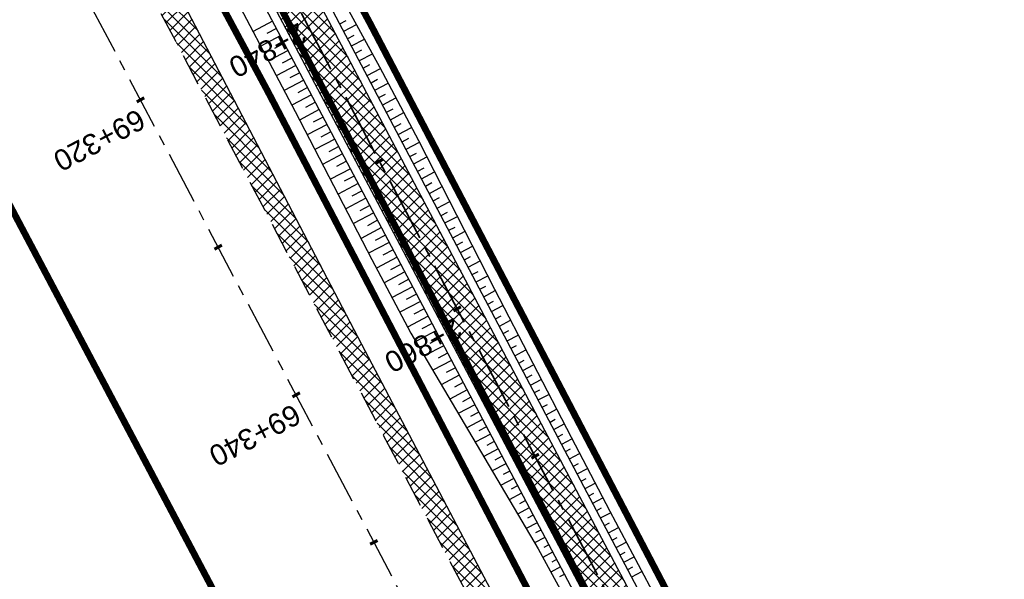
# Model space of a CAD drawing. Header units: metres. Extents: x 7529682 to 7533751, y 5721195 to 5727842.
# Tile 59 of 179: x 7531024 to 7531083, y 5725257 to 5725291. Entities that reach past the tile are written whole.
import ezdxf

# ---------------------------------------------------------------- set-up
doc = ezdxf.new("R2010")
doc.units = ezdxf.units.M
for name, pattern in [('817-dzialki-09-05-04$0$HIDDEN', [0.375, 0.25, -0.125]), ('ACAD_ISO05W100', [33, 24, -3, 0, -3, 0, -3]), ('CENTER', [50.8, 31.75, -6.35, 6.35, -6.35]), ('CENTER2', [28.575, 19.05, -3.175, 3.175, -3.175]), ('HIDDEN', [9.525, 6.35, -3.175])]:
    doc.linetypes.add(name, pattern=pattern)
for name, color, linetype in [('C-DROGI-SYTUACJA', 7, 'Continuous'), ('C-DROGI-SYTUACJA-ETYKIETY', 7, 'Continuous'), ('D-hatch-pobocza', 131, 'Continuous'), ('D-pobocza', 60, 'Continuous'), ('D-rowy', 160, 'Continuous'), ('D-skarpa', 2, 'Continuous'), ('D-skarpa-kreskowanie', 2, 'Continuous')]:
    doc.layers.add(name, color=color, linetype=linetype)
for name, color, linetype, lineweight, true_color in [('D-ewidencja-numery', 7, 'Continuous', 50, 0x40ff00), ('D-hatch-ciag-pieszo-rowerowy', 7, 'Continuous', 13, 0xff9f80), ('D-LR-etap-III', 7, '817-dzialki-09-05-04$0$HIDDEN', 50, 0x00008f)]:
    doc.layers.add(name, color=color, linetype=linetype, lineweight=lineweight, true_color=true_color)
for name, color, linetype, lineweight in [('D-krawędzie', 3, 'Continuous', 30), ('D-obrzeża', 2, 'Continuous', 30), ('D-oś', 10, 'CENTER', 30), ('D-pas-drogowy', 7, 'ACAD_ISO05W100', 50)]:
    doc.layers.add(name, color=color, linetype=linetype, lineweight=lineweight)
doc.layers.add('poprzeczki', color=7, linetype='Continuous', true_color=0x0000c7)
doc.styles.get("Standard").update_dxf_attribs({"font": 'arial.ttf'})
pattern_1 = [(45, (0, 0), (-0.33675960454, 0.33675960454), []), (135, (0, 0), (-0.33675960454, -0.33675960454), [])]

# ---------------------------------------------------------------- blocks, each defined once
blk = doc.blocks.new('AeccTickLine')
at = {"color": 0, "linetype": 'ByBlock', "lineweight": -2}
blk.add_line((0, 1), (0, -1), dxfattribs=at)

msp = doc.modelspace()

# ---------------------------------------------------------------- hatches: boundary and pattern name
at = {"layer": 'D-hatch-ciag-pieszo-rowerowy'}
h = msp.add_hatch(dxfattribs=at)
h.set_pattern_fill('ANSI37', color=256, scale=0.15, style=0)
h.set_pattern_definition(pattern_1)
h.paths.add_polyline_path([(7531004.677, 5725360.684), (7531003.472, 5725360.289), (7531020.53, 5725328.004, 0.004067), (7531022.845, 5725323.708), (7531032.808, 5725305.571, -0.004228), (7531035.213, 5725301.104), (7531043.691, 5725285.032), (7531044.822, 5725285.569), (7531036.314, 5725301.696, 0.004228), (7531033.909, 5725306.164), (7531023.945, 5725324.301, -0.004067), (7531021.63, 5725328.597)])
h.paths.add_polyline_path([(7531003.472, 5725360.289), (7531002.267, 5725359.893), (7531019.429, 5725327.411, 0.004067), (7531021.744, 5725323.115), (7531031.707, 5725304.978, -0.004228), (7531034.112, 5725300.511), (7531042.561, 5725284.496), (7531043.691, 5725285.032), (7531035.213, 5725301.104, 0.004228), (7531032.808, 5725305.571), (7531022.845, 5725323.708, -0.004067), (7531020.53, 5725328.004)])
h = msp.add_hatch(dxfattribs=at)
h.set_pattern_fill('ANSI37', color=256, scale=0.15, style=0)
h.set_pattern_definition(pattern_1)
h.paths.add_polyline_path([(7531044.822, 5725285.569), (7531043.691, 5725285.032), (7531059.944, 5725254.223, -0.004401), (7531062.366, 5725249.531), (7531071.709, 5725231.04, 0.004122), (7531073.975, 5725226.644), (7531080.59, 5725214.071), (7531081.737, 5725214.576), (7531075.086, 5725227.216, -0.004122), (7531072.82, 5725231.613), (7531063.477, 5725250.104, 0.004401), (7531061.055, 5725254.796)])
h.paths.add_polyline_path([(7531043.691, 5725285.032), (7531042.561, 5725284.496), (7531058.833, 5725253.649, -0.004401), (7531061.256, 5725248.957), (7531070.597, 5725230.467, 0.004122), (7531072.864, 5725226.071), (7531079.443, 5725213.566), (7531080.59, 5725214.071), (7531073.975, 5725226.644, -0.004122), (7531071.709, 5725231.04), (7531062.366, 5725249.531, 0.004401), (7531059.944, 5725254.223)])
at = {"layer": 'D-hatch-pobocza'}
h = msp.add_hatch(dxfattribs=at)
h.set_pattern_fill('ANSI37', color=256, scale=0.15, style=0)
h.set_pattern_definition(pattern_1)
h.paths.add_polyline_path([(7531057.01, 5725246.72), (7531044.19, 5725271.11), (7531030.97, 5725296.42), (7531019.37, 5725318.31), (7531007.54, 5725340.71), (7530994.47, 5725365.47), (7530982.58, 5725387.65), (7530971.81, 5725408.22), (7530959.96, 5725430.76), (7530944.54, 5725460.14), (7530935.92, 5725477.07), (7530923.1, 5725500.31), (7530908, 5725529.49), (7530889.658, 5725563.375), (7530889.586, 5725561.257), (7530918.172, 5725507.178), (7530950.163, 5725446.305), (7530993.419, 5725364.265), (7531022.766, 5725308.719), (7531053.81, 5725249.872), (7531081.166, 5725197.875), (7531103.902, 5725154.541), (7531128.123, 5725108.448), (7531149.321, 5725068.209), (7531151.44, 5725067.36), (7531152.004, 5725067.286), (7531141.2, 5725086.69), (7531129.87, 5725108.78), (7531118.46, 5725130.11), (7531107.39, 5725151.39), (7531095.36, 5725174.01), (7531083.61, 5725196.49), (7531071.56, 5725218.8)])

# ---------------------------------------------------------------- linework, layer by layer
at = {"layer": 'C-DROGI-SYTUACJA', "color": 10, "linetype": 'CENTER2', "lineweight": 35, "ltscale": 0.2}
msp.add_lwpolyline([(7531022.845, 5725323.708), (7531032.808, 5725305.571, -0.004228), (7531035.213, 5725301.104), (7531059.944, 5725254.223, -0.004401), (7531062.366, 5725249.531), (7531071.709, 5725231.04, 0.004122), (7531073.975, 5725226.644), (7531073.975, 5725226.644), (7531087.383, 5725201.158), (7531110.122, 5725157.821), (7531131.457, 5725118.234, -0.008978), (7531136.397, 5725108.66), (7531146.083, 5725089.033, 0.075252), (7531151.217, 5725081.666), (7531154.313, 5725078.4, -0.068936), (7531156.869, 5725074.83), (7531166.993, 5725055.55, -0.068732)], format="xyb", dxfattribs=at)
at = {"layer": 'D-ewidencja-numery', "color": 12, "ltscale": 15, "true_color": 0xc70000}
msp.add_lwpolyline([(7530900.952, 5725579.946), (7530904.81, 5725571.977), (7530903.682, 5725568.566), (7530908.901, 5725558.845), (7530910.252, 5725545.672), (7530912.873, 5725538.646), (7530945.278, 5725478.464), (7530959.692, 5725450.246), (7531002.827, 5725368.192), (7531044.704, 5725290.314), (7531064.099, 5725253.213), (7531083.01, 5725216.678), (7531113.013, 5725158.466), (7531137.364, 5725113.071), (7531150.831, 5725086.712), (7531159.746, 5725076.641), (7531166.31, 5725074.58), (7531172.29, 5725062.58)], dxfattribs=at)
at = {"layer": 'D-krawędzie', "linetype": 'HIDDEN', "ltscale": 0.3, "flags": 128}
msp.add_lwpolyline([(7530572.01, 5726166.06), (7530620.381, 5726072.761), (7530641.555, 5726032.008), (7530660.961, 5725995.07), (7530689.128, 5725941.54), (7530707.336, 5725907.032), (7530725.256, 5725873.093), (7530743.97, 5725837.654), (7530770.527, 5725787.119), (7530787.864, 5725754.267), (7530809.898, 5725712.542), (7530824.739, 5725684.389), (7530840.856, 5725653.693), (7530860.675, 5725616.154), (7530865.283, 5725607.394), (7530878.05, 5725583.08), (7530918.172, 5725507.178), (7530950.163, 5725446.305), (7530993.419, 5725364.265), (7531022.766, 5725308.719), (7531053.81, 5725249.872), (7531081.166, 5725197.875), (7531103.902, 5725154.541), (7531128.123, 5725108.448), (7531149.3, 5725068.25), (7531167.38, 5725033.767), (7531197.165, 5724976.988), (7531228.151, 5724918.034), (7531253.153, 5724870.491), (7531286.796, 5724806.654), (7531306.74, 5724768.665), (7531335.094, 5724714.652), (7531357.319, 5724672.439), (7531373.645, 5724641.454), (7531392.162, 5724605.999), (7531418.48, 5724555.853), (7531439.727, 5724515.582), (7531468.399, 5724461.077), (7531491.782, 5724416.528), (7531531.99, 5724339.833), (7531557.227, 5724291.659), (7531569.852, 5724267.577), (7531591.376, 5724226.548), (7531610.004, 5724191.103), (7531616.883, 5724177.999), (7531629.985, 5724153.025), (7531641.007, 5724132.022), (7531664.906, 5724087.617), (7531677.644, 5724064.786), (7531683.112, 5724054.988), (7531686.753, 5724048.18), (7531695.448, 5724031.697), (7531703.749, 5724015.917), (7531709.214, 5724005.514), (7531719.389, 5723986.147), (7531726.295, 5723973), (7531732.741, 5723960.736), (7531735.13, 5723956.19)], dxfattribs=at)
at = {"layer": 'D-LR-etap-III', "ltscale": 10, "flags": 128}
msp.add_lwpolyline([(7531750.474, 5723895.103, 0.4, 0.4, 0), (7531750.505, 5723895.13, 0.4, 0.4, 0), (7531682.71, 5724022.92, 0.4, 0.4, 0), (7531619.177, 5724147.204, 0.4, 0.4, 0), (7531592.309, 5724198.489, 0.4, 0.4, 0), (7531553.264, 5724272.919, 0.4, 0.4, 0), (7531504.02, 5724366.79, 0.4, 0.4, 0), (7531482.09, 5724407.62, 0.4, 0.4, 0), (7531412.35, 5724541.183, 0.4, 0.4, 0), (7531388.464, 5724586.93, 0.4, 0.4, 0), (7531345.12, 5724669.94, 0.4, 0.4, 0), (7531127.66, 5725081.67, 0.4, 0.4, 0), (7531059.253, 5725211.041, 0.4, 0.4, 0), (7531008.007, 5725307.954, 0.4, 0.4, 0), (7530964.182, 5725390.836, 0.4, 0.4, 0), (7530914.557, 5725484.684, 0.4, 0.4, 0), (7530865.243, 5725577.494, 0.4, 0.4, 0), (7530840.085, 5725624.059, 0.4, 0.4, 0), (7530802.56, 5725694.925, 0.4, 0.4, 0), (7530755.54, 5725787.51, 0.4, 0.4, 0), (7530708.718, 5725876.303, 0.4, 0.4, 0), (7530695.12, 5725902.09, 0.4, 0.4, 0), (7530642.914, 5726001.078, 0.4, 0.4, 0), (7530634.935, 5726016.147, 0.4, 0.4, 0), (7530610.82, 5726061.93, 0.4, 0.4, 0), (7530610.82, 5726061.93, 0.4, 0.4, 0), (7530607.21, 5726063.51, 0.4, 0.4, 0), (7530597.42, 5726080.68, 0.4, 0.4, 0), (7530591.16, 5726088.44, 0.4, 0.4, 0), (7530581.28, 5726107.21, 0.4, 0.4, 0), (7530571.29, 5726130.56, 0.4, 0.4, 0), (7530549.555, 5726171.527, 0.4, 0.4, 0), (7530531.014, 5726206.474, 0.4, 0.4, 0), (7530516.461, 5726236.017, 0.4, 0.4, 0), (7530500.799, 5726266.141, 0.4, 0.4, 0), (7530491.35, 5726283.94, 0.4, 0.4, 0), (7530482.4, 5726303.41, 0.4, 0.4, 0), (7530482.4, 5726303.41, 0.4, 0.4, 0), (7530450.41, 5726357.28, 0.4, 0.4, 0), (7530397.759, 5726458.5, 0.4, 0.4, 0), (7530334.708, 5726583.665, 0.4, 0.4, 0), (7530303.939, 5726645.168, 0.4, 0.4, 0), (7530300.51, 5726651.778, 0.4, 0.4, 0), (7530289.214, 5726671.967, 0.4, 0.4, 0), (7530281.54, 5726685.57, 0.4, 0.4, 0), (7530261.371, 5726724.163, 0.4, 0.4, 0), (7530254.03, 5726738.21, 0.4, 0.4, 0), (7530197.22, 5726845.06, 0.4, 0.4, 0), (7530194.71, 5726849.15, 0.4, 0.4, 0), (7530195.92, 5726850.75, 0.4, 0.4, 0), (7530170.547, 5726892.961, 0.4, 0.4, 0), (7530143.175, 5726945.066, 0.4, 0.4, 0), (7530105.06, 5727018.32, 0.4, 0.4, 0), (7530100.06, 5727027.16, 0.4, 0.4, 0), (7530062.319, 5727099.625, 0.4, 0.4, 0), (7530015.379, 5727189.42, 0.4, 0.4, 0), (7529983.208, 5727250.207, 0.4, 0.4, 0), (7529953.284, 5727306.747, 0.4, 0.4, 0), (7529900.671, 5727406.159, 0.4, 0.4, 0), (7529890.63, 5727425.131, 0.4, 0.4, 0), (7529875.155, 5727454.426, 0.4, 0.4, 0), (7529857.56, 5727487.787, 0.4, 0.4, 0), (7529835.194, 5727530.193, 0.4, 0.4, 0), (7529811.741, 5727574.662, 0.4, 0.4, 0), (7529792.102, 5727611.923, 0.4, 0.4, 0), (7529768.066, 5727657.47, 0.4, 0.4, 0), (7529755.211, 5727682.131, 0.4, 0.4, 0), (7529753.31, 5727681.13, 0.4, 0.4, 0), (7529739.21, 5727707.77, 0.4, 0.4, 0), (7529735.395, 5727711.252, 0.4, 0.4, 0), (7529725.42, 5727730.2, 0.4, 0.4, 0), (7529723.55, 5727729.88, 0.4, 0.4, 0), (7529695.567, 5727782.932, 0.4, 0.4, 0), (7529717.68, 5727794.024, 0.4, 0.4, 0), (7529736.275, 5727758.647, 0.4, 0.4, 0), (7529736.275, 5727758.647, 0.4, 0.4, 0), (7529744.511, 5727750.406, 0.4, 0.4, 0), (7529744.511, 5727750.406, 0.4, 0.4, 0), (7529750.283, 5727738.55, 0.4, 0.4, 0), (7529777.109, 5727687.569, 0.4, 0.4, 0), (7529796.515, 5727651.33, 0.4, 0.4, 0), (7529814.938, 5727616.793, 0.4, 0.4, 0), (7529839.007, 5727572.304, 0.4, 0.4, 0), (7529860.618, 5727532.509, 0.4, 0.4, 0), (7529882.349, 5727491.504, 0.4, 0.4, 0), (7529904.865, 5727449.096, 0.4, 0.4, 0), (7529920.747, 5727418.885, 0.4, 0.4, 0), (7529946.677, 5727368.547, 0.4, 0.4, 0), (7529972.025, 5727320.573, 0.4, 0.4, 0), (7529987.74, 5727290.153, 0.4, 0.4, 0), (7529996.497, 5727273.662, 0.4, 0.4, 0), (7530017.541, 5727234.203, 0.4, 0.4, 0), (7530033.054, 5727204.864, 0.4, 0.4, 0), (7530051.623, 5727170.223, 0.4, 0.4, 0), (7530069.277, 5727137.016, 0.4, 0.4, 0), (7530089.385, 5727097.534, 0.4, 0.4, 0), (7530109.713, 5727060.747, 0.4, 0.4, 0), (7530136.77, 5727011.64, 0.4, 0.4, 0), (7530162.447, 5726962.744, 0.4, 0.4, 0), (7530187.674, 5726916.992, 0.4, 0.4, 0), (7530207.821, 5726879.335, 0.4, 0.4, 0), (7530230.626, 5726834.519, 0.4, 0.4, 0), (7530262.288, 5726776.618, 0.4, 0.4, 0), (7530277.51, 5726760.213, 0.4, 0.4, 0), (7530286.037, 5726744.107, 0.4, 0.4, 0), (7530288.097, 5726735.884, 0.4, 0.4, 0), (7530290.394, 5726725.047, 0.4, 0.4, 0), (7530296.177, 5726713.583, 0.4, 0.4, 0), (7530302.726, 5726701.182, 0.4, 0.4, 0), (7530325.685, 5726657.466, 0.4, 0.4, 0), (7530343.244, 5726623.649, 0.4, 0.4, 0), (7530360.23, 5726591.747, 0.4, 0.4, 0), (7530383.209, 5726548.059, 0.4, 0.4, 0), (7530406.018, 5726503.606, 0.4, 0.4, 0), (7530427.465, 5726462.62, 0.4, 0.4, 0), (7530447.928, 5726424.388, 0.4, 0.4, 0), (7530471.127, 5726379.921, 0.4, 0.4, 0), (7530490.501, 5726343.033, 0.4, 0.4, 0), (7530509.499, 5726306.733, 0.4, 0.4, 0), (7530529.89, 5726267.244, 0.4, 0.4, 0), (7530543.852, 5726238.99, 0.4, 0.4, 0), (7530554.809, 5726218.944, 0.4, 0.4, 0), (7530559.027, 5726212.223, 0.4, 0.4, 0), (7530563.061, 5726206.41, 0.4, 0.4, 0), (7530566.934, 5726200.464, 0.4, 0.4, 0), (7530569.771, 5726194.902, 0.4, 0.4, 0), (7530571.473, 5726191.282, 0.4, 0.4, 0), (7530572.839, 5726188.025, 0.4, 0.4, 0), (7530575.295, 5726182.035, 0.4, 0.4, 0), (7530579.737, 5726173.306, 0.4, 0.4, 0), (7530583.3, 5726167.41, 0.4, 0.4, 0), (7530593.4, 5726163.33, 0.4, 0.4, 0), (7530598.618, 5726155.264, 0.4, 0.4, 0), (7530608.258, 5726140.497, 0.4, 0.4, 0), (7530603.27, 5726136.83, 0.4, 0.4, 0), (7530606.53, 5726131.84, 0.4, 0.4, 0), (7530604.239, 5726124.217, 0.4, 0.4, 0), (7530605.847, 5726121.63, 0.4, 0.4, 0), (7530608.972, 5726116.164, 0.4, 0.4, 0), (7530618.114, 5726097.791, 0.4, 0.4, 0), (7530651.213, 5726034.96, 0.4, 0.4, 0), (7530670.244, 5725998.611, 0.4, 0.4, 0), (7530698.075, 5725945.953, 0.4, 0.4, 0), (7530716.506, 5725911.305, 0.4, 0.4, 0), (7530735.223, 5725875.667, 0.4, 0.4, 0), (7530752.504, 5725842.155, 0.4, 0.4, 0), (7530778.311, 5725793.501, 0.4, 0.4, 0), (7530797.5, 5725756.382, 0.4, 0.4, 0), (7530812.519, 5725728.289, 0.4, 0.4, 0), (7530820.039, 5725713.16, 0.4, 0.4, 0), (7530822.422, 5725710.194, 0.4, 0.4, 0), (7530833.155, 5725688.801, 0.4, 0.4, 0), (7530849.629, 5725656.159, 0.4, 0.4, 0), (7530867.983, 5725621.964, 0.4, 0.4, 0), (7530872.63, 5725612.888, 0.4, 0.4, 0), (7530880.354, 5725597.595, 0.4, 0.4, 0), (7530883.839, 5725593.389, 0.4, 0.4, 0), (7530891.782, 5725587.763, 0.4, 0.4, 0), (7530895.039, 5725584.281, 0.4, 0.4, 0), (7530897.034, 5725580.941, 0.4, 0.4, 0), (7530900.952, 5725579.946, 0.4, 0.4, 0), (7530904.81, 5725571.977, 0.4, 0.4, 0), (7530903.682, 5725568.566, 0.4, 0.4, 0), (7530908.901, 5725558.845, 0.4, 0.4, 0), (7530910.252, 5725545.672, 0.4, 0.4, 0), (7530912.873, 5725538.646, 0.4, 0.4, 0), (7530945.278, 5725478.464, 0.4, 0.4, 0), (7530959.692, 5725450.246, 0.4, 0.4, 0), (7531002.827, 5725368.192, 0.4, 0.4, 0), (7531044.704, 5725290.314, 0.4, 0.4, 0), (7531064.099, 5725253.213, 0.4, 0.4, 0), (7531083.01, 5725216.678, 0.4, 0.4, 0), (7531113.013, 5725158.466, 0.4, 0.4, 0), (7531137.364, 5725113.071, 0.4, 0.4, 0), (7531150.831, 5725086.712, 0.4, 0.4, 0), (7531159.746, 5725076.641, 0.4, 0.4, 0), (7531166.31, 5725074.58, 0.4, 0.4, 0), (7531172.29, 5725062.58, 0.4, 0.4, 0), (7531170.59, 5725055.606, 0.4, 0.4, 0), (7531173.733, 5725044.081, 0.4, 0.4, 0), (7531215.342, 5724964.86, 0.4, 0.4, 0), (7531238.054, 5724921.685, 0.4, 0.4, 0), (7531262.39, 5724875.283, 0.4, 0.4, 0), (7531295.587, 5724811.266, 0.4, 0.4, 0), (7531348.488, 5724712.363, 0.4, 0.4, 0), (7531363.741, 5724682.684, 0.4, 0.4, 0), (7531366.987, 5724675.865, 0.4, 0.4, 0), (7531382.541, 5724646.111, 0.4, 0.4, 0), (7531401.299, 5724610.875, 0.4, 0.4, 0), (7531428.965, 5724558.862, 0.4, 0.4, 0), (7531449.111, 5724520.398, 0.4, 0.4, 0), (7531477.293, 5724465.831, 0.4, 0.4, 0), (7531500.996, 5724421.113, 0.4, 0.4, 0), (7531512.122, 5724400.549, 0.4, 0.4, 0), (7531513.782, 5724396.757, 0.4, 0.4, 0), (7531526.32, 5724379.39, 0.4, 0.4, 0), (7531566.784, 5724302.736, 0.4, 0.4, 0), (7531612.277, 5724225.61, 0.4, 0.4, 0), (7531620.493, 5724210.548, 0.4, 0.4, 0), (7531631.578, 5724196.258, 0.4, 0.4, 0), (7531653.484, 5724152.434, 0.4, 0.4, 0), (7531661.151, 5724128.494, 0.4, 0.4, 0), (7531673.881, 5724101.186, 0.4, 0.4, 0), (7531684.691, 5724081.184, 0.4, 0.4, 0), (7531699.212, 5724051.17, 0.4, 0.4, 0), (7531704.034, 5724040.584, 0.4, 0.4, 0), (7531704.034, 5724040.584, 0.4, 0.4, 0), (7531703.913, 5724037.17, 0.4, 0.4, 0), (7531736.42, 5723969.232, 0.4, 0.4, 0), (7531738.285, 5723967.699, 0.4, 0.4, 0), (7531742.181, 5723962.346, 0.4, 0.4, 0), (7531744.286, 5723958.616, 0.4, 0.4, 0), (7531755.393, 5723944.193, 0.4, 0.4, 0), (7531758.69, 5723936.76, 0.4, 0.4, 0), (7531780.08, 5723929.25, 0.4, 0.4, 0), (7531792.612, 5723906.338, 0.4, 0.4, 0), (7531792.612, 5723906.338, 0.4, 0.4, 0), (7531756.962, 5723883.055, 0.4, 0.4, 0), (7531750.46, 5723895.13, 0.4, 0.4, 0), (7531750.46, 5723895.13, 0, 0, 0)], format="xyseb", dxfattribs=at)
at = {"layer": 'D-obrzeża'}
for points in [[(7531164.322, 5725069.743), (7531163.358, 5725071.533), (7531162.183, 5725071.113, -0.373479), (7531159.739, 5725072.063), (7531157.82, 5725075.705, 0.068604), (7531155.434, 5725079.035), (7531152.262, 5725082.381, -0.075217), (7531147.129, 5725089.744), (7531137.495, 5725109.262, 0.008945), (7531132.573, 5725118.799), (7531111.229, 5725158.402), (7531088.49, 5725201.74), (7531075.086, 5725227.216, -0.004122), (7531072.82, 5725231.613), (7531063.477, 5725250.104, 0.004401), (7531061.055, 5725254.796), (7531036.314, 5725301.696, 0.004228), (7531033.909, 5725306.164), (7531023.945, 5725324.301, -0.004067)], [(7531021.744, 5725323.115), (7531031.707, 5725304.978, -0.004228), (7531034.112, 5725300.511), (7531058.833, 5725253.649, -0.004401), (7531061.256, 5725248.957), (7531070.597, 5725230.467, 0.004122), (7531072.864, 5725226.071), (7531086.277, 5725200.577), (7531109.015, 5725157.24), (7531130.341, 5725117.67, -0.009012), (7531135.299, 5725108.06), (7531145.036, 5725088.322, 0.075286), (7531150.171, 5725080.951), (7531153.382, 5725077.565, -0.068604), (7531155.769, 5725074.235), (7531156.913, 5725072.064), (7531159.315, 5725067.483)]]:
    msp.add_lwpolyline(points, format="xyb", dxfattribs=at)
at = {"layer": 'D-oś', "ltscale": 0.1}
msp.add_lwpolyline([(7531164.28, 5725032.142), (7531146.202, 5725066.622), (7531125.026, 5725106.818), (7531100.803, 5725152.914), (7531078.067, 5725196.247), (7531050.713, 5725248.241), (7531019.672, 5725307.084), (7530990.323, 5725362.632), (7530947.066, 5725444.675), (7530915.075, 5725505.546), (7530874.954, 5725581.449)], dxfattribs=at)
at = {"layer": 'D-pas-drogowy', "ltscale": 0.2, "flags": 128}
msp.add_lwpolyline([(7531633.019, 5724182.834, 0.4, 0.4, 0), (7531617.559, 5724211.608, 0.4, 0.4, 0), (7531566.784, 5724302.736, 0.4, 0.4, 0), (7531538.419, 5724356.47, 0.4, 0.4, 0), (7531526.32, 5724379.39, 0.4, 0.4, 0), (7531516.102, 5724393.607, 0.4, 0.4, 0.001485), (7531513.78, 5724396.838, 0.4, 0.4, 0), (7531501.87, 5724413.41, 0.4, 0.4, 0), (7531474.926, 5724464.508, 0.4, 0.4, 0), (7531446.2, 5724518.992, 0.4, 0.4, 0), (7531424.962, 5724559.262, 0.4, 0.4, 0), (7531398.444, 5724609.566, 0.4, 0.4, 0), (7531379.647, 5724645.216, 0.4, 0.4, 0), (7531365.23, 5724672.56, 0.4, 0.4, 0), (7531341.306, 5724717.915, 0.4, 0.4, 0), (7531312.9, 5724771.789, 0.4, 0.4, 0), (7531292.591, 5724810.307, 0.4, 0.4, 0), (7531259.392, 5724873.271, 0.4, 0.4, 0), (7531233.74, 5724921.923, 0.4, 0.4, 0), (7531203.073, 5724980.092, 0.4, 0.4, 0), (7531173.471, 5725036.225, 0.4, 0.4, 0), (7531168.27, 5725046.09, 0.4, 0.4, 0), (7531172.29, 5725062.58, 0.4, 0.4, 0), (7531166.31, 5725074.58, 0.4, 0.4, 0), (7531150.32, 5725079.6, 0.4, 0.4, 0), (7531141.5, 5725096.43, 0.4, 0.4, 0), (7531109.312, 5725157.814, 0.4, 0.4, 0), (7531086.641, 5725201.048, 0.4, 0.4, 0), (7531059.198, 5725253.384, 0.4, 0.4, 0), (7531028.207, 5725312.489, 0.4, 0.4, 0), (7530999.105, 5725367.99, 0.4, 0.4, 0), (7530956.248, 5725449.725, 0.4, 0.4, 0), (7530924.398, 5725510.464, 0.4, 0.4, 0), (7530897.51, 5725561.74, 0.4, 0.4, 0), (7530894.46, 5725566.14, 0.4, 0.4, 0), (7530892.16, 5725570.49, 0.4, 0.4, 0), (7530869.363, 5725613.307, 0.4, 0.4, 0), (7530861.694, 5725627.705, 0.4, 0.4, 0), (7530852.74, 5725644.52, 0.4, 0.4, 0), (7530831.51, 5725684.2, 0.4, 0.4, 0), (7530811.13, 5725722.52, 0.4, 0.4, 0), (7530792.348, 5725757.941, 0.4, 0.4, 0), (7530768.03, 5725803.8, 0.4, 0.4, 0), (7530748.769, 5725840.179, 0.4, 0.4, 0), (7530727.7, 5725879.97, 0.4, 0.4, 0), (7530712.098, 5725909.545, 0.4, 0.4, 0), (7530693.644, 5725944.645, 0.4, 0.4, 0), (7530665.702, 5725997.539, 0.4, 0.4, 0), (7530641.76, 5726042.88, 0.4, 0.4, 0), (7530616.5, 5726091.48, 0.4, 0.4, 0), (7530604.628, 5726114.32, 0.4, 0.4, -0.007763), (7530602.5, 5726118.43, 0.4, 0.4, 0), (7530603.992, 5726123.395, 0.4, 0.4, 0), (7530606.53, 5726131.84, 0.4, 0.4, 0), (7530603.27, 5726136.83, 0.4, 0.4, 0), (7530593.776, 5726151.369, 0.4, 0.4, 0), (7530590.203, 5726156.84, 0.4, 0.4, 0), (7530583.3, 5726167.41, 0.4, 0.4, 0), (7530580.578, 5726170.428, 0.4, 0.4, 0), (7530575.85, 5726175.67, 0.4, 0.4, 0), (7530569.01, 5726186.66, 0.4, 0.4, 0), (7530562.555, 5726199.189, 0.4, 0.4, 0), (7530555.67, 5726211.39, 0.4, 0.4, 0), (7530548.29, 5726224.23, 0.4, 0.4, 0), (7530540.58, 5726237.71, 0.4, 0.4, 0), (7530532.68, 5726252.65, 0.4, 0.4, 0), (7530524.06, 5726269.35, 0.4, 0.4, 0), (7530502.82, 5726309.91, 0.4, 0.4, 0), (7530488.83, 5726336.63, 0.4, 0.4, 0), (7530466.03, 5726380.16, 0.4, 0.4, 0), (7530438.47, 5726432.77, 0.4, 0.4, 0), (7530424.53, 5726459.09, 0.4, 0.4, 0), (7530401.63, 5726502.97, 0.4, 0.4, 0), (7530383.38, 5726538.06, 0.4, 0.4, 0), (7530353.97, 5726593.52, 0.4, 0.4, 0), (7530338.47, 5726622.74, 0.4, 0.4, 0), (7530322.01, 5726653.88, 0.4, 0.4, 0), (7530297.54, 5726700.33, 0.4, 0.4, 0), (7530287.38, 5726719.6, 0.4, 0.4, 0), (7530285.95, 5726722.316, 0.4, 0.4, 0), (7530280.26, 5726733.12, 0.4, 0.4, 0), (7530266.73, 5726758.74, 0.4, 0.4, 0), (7530260.42, 5726770.47, 0.4, 0.4, 0), (7530253.25, 5726783.82, 0.4, 0.4, 0), (7530244.95, 5726799.33, 0.4, 0.4, 0), (7530239.39, 5726808.49, 0.4, 0.4, 0), (7530238.29, 5726807.9, 0.4, 0.4, 0), (7530218.11, 5726850.67, 0.4, 0.4, 0), (7530175.907, 5726928.168, 0.4, 0.4, 0), (7530096.68, 5727076.15, 0.4, 0.4, 0), (7530094.68, 5727079.89, 0.4, 0.4, 0), (7530064.597, 5727135.523, 0.4, 0.4, 0), (7530046.731, 5727168.892, 0.4, 0.4, 0), (7530025.803, 5727208.461, 0.4, 0.4, 0), (7530012.847, 5727232.979, 0.4, 0.4, 0), (7529994.15, 5727268.45, 0.4, 0.4, 0), (7529981.671, 5727291.93, 0.4, 0.4, 0), (7529949.89, 5727351.73, 0.4, 0.4, 0), (7529924.75, 5727399.03, 0.4, 0.4, 0), (7529915.516, 5727417.1, 0.4, 0.4, 0), (7529885.83, 5727475.19, 0.4, 0.4, 0), (7529862.56, 5727519.97, 0.4, 0.4, 0), (7529852.985, 5727538.191, 0.4, 0.4, 0), (7529836.513, 5727569.511, 0.4, 0.4, 0), (7529815.369, 5727609.141, 0.4, 0.4, 0), (7529792.795, 5727651.247, 0.4, 0.4, 0), (7529774.199, 5727685.858, 0.4, 0.4, 0), (7529746.966, 5727736.059, 0.4, 0.4, 0), (7529733.92, 5727757.62, 0.4, 0.4, 0), (7529708.607, 5727806.389, 0.4, 0.4, 0), (7529688.492, 5727796.345, 0.4, 0.4, 0), (7529723.55, 5727729.88, 0.4, 0.4, 0), (7529725.42, 5727730.2, 0.4, 0.4, 0), (7529735.38, 5727711.28, 0.4, 0.4, 0), (7529739.21, 5727707.77, 0.4, 0.4, 0), (7529753.31, 5727681.13, 0.4, 0.4, 0), (7529755.178, 5727682.114, 0.4, 0.4, 0), (7529792.102, 5727611.923, 0.4, 0.4, 0), (7529811.741, 5727574.662, 0.4, 0.4, 0), (7529835.194, 5727530.193, 0.4, 0.4, 0), (7529857.56, 5727487.787, 0.4, 0.4, 0), (7529875.155, 5727454.426, 0.4, 0.4, 0), (7529890.63, 5727425.131, 0.4, 0.4, 0), (7529900.671, 5727406.159, 0.4, 0.4, 0), (7529953.284, 5727306.747, 0.4, 0.4, 0), (7529983.208, 5727250.207, 0.4, 0.4, 0), (7530015.379, 5727189.42, 0.4, 0.4, 0), (7530062.319, 5727099.625, 0.4, 0.4, 0), (7530100.06, 5727027.16, 0.4, 0.4, 0), (7530105.06, 5727018.32, 0.4, 0.4, 0), (7530143.175, 5726945.066, 0.4, 0.4, 0), (7530170.547, 5726892.961, 0.4, 0.4, 0), (7530195.92, 5726850.75, 0.4, 0.4, 0), (7530194.71, 5726849.15, 0.4, 0.4, 0), (7530197.22, 5726845.06, 0.4, 0.4, 0), (7530254.03, 5726738.21, 0.4, 0.4, 0), (7530261.371, 5726724.163, 0.4, 0.4, 0), (7530281.54, 5726685.57, 0.4, 0.4, 0), (7530289.214, 5726671.967, 0.4, 0.4, 0), (7530300.51, 5726651.778, 0.4, 0.4, 0), (7530303.939, 5726645.168, 0.4, 0.4, 0), (7530334.708, 5726583.665, 0.4, 0.4, 0), (7530397.759, 5726458.5, 0.4, 0.4, 0), (7530450.41, 5726357.28, 0.4, 0.4, 0), (7530482.4, 5726303.41, 0.4, 0.4, 0), (7530483.688, 5726301.003, 0.4, 0.4, 0), (7530491.35, 5726283.94, 0.4, 0.4, 0), (7530512.67, 5726243.78, 0.4, 0.4, 0), (7530529.43, 5726209.46, 0.4, 0.4, 0), (7530571.29, 5726130.56, 0.4, 0.4, 0), (7530581.28, 5726107.21, 0.4, 0.4, 0), (7530591.16, 5726088.44, 0.4, 0.4, 0), (7530597.42, 5726080.68, 0.4, 0.4, 0), (7530607.21, 5726063.51, 0.4, 0.4, 0), (7530610.82, 5726061.93, 0.4, 0.4, 0), (7530634.935, 5726016.147, 0.4, 0.4, 0), (7530642.914, 5726001.078, 0.4, 0.4, 0), (7530695.12, 5725902.09, 0.4, 0.4, 0), (7530708.718, 5725876.303, 0.4, 0.4, 0), (7530755.54, 5725787.51, 0.4, 0.4, 0), (7530802.56, 5725694.925, 0.4, 0.4, 0), (7530840.085, 5725624.059, 0.4, 0.4, 0), (7530865.243, 5725577.494, 0.4, 0.4, 0), (7530914.557, 5725484.684, 0.4, 0.4, 0), (7530964.182, 5725390.836, 0.4, 0.4, 0), (7531008.007, 5725307.954, 0.4, 0.4, 0), (7531059.253, 5725211.041, 0.4, 0.4, 0), (7531127.66, 5725081.67, 0.4, 0.4, 0), (7531345.12, 5724669.94, 0.4, 0.4, 0), (7531388.464, 5724586.93, 0.4, 0.4, 0), (7531412.35, 5724541.183, 0.4, 0.4, 0), (7531482.09, 5724407.62, 0.4, 0.4, 0), (7531504.02, 5724366.79, 0.4, 0.4, 0), (7531519.374, 5724337.52, 0.4, 0.4, 0), (7531563.749, 5724252.932, 0.4, 0.4, 0), (7531602.175, 5724179.681, 0.4, 0.4, 0), (7531619.177, 5724147.204, 0.4, 0.4, 0), (7531625.038, 5724135.635, 0.4, 0.4, 0), (7531656.796, 5724073.316, 0.4, 0.4, 0), (7531675.12, 5724037.36, 0.4, 0.4, 0), (7531682.71, 5724022.92, 0.4, 0.4, 0), (7531705.565, 5723979.811, 0.4, 0.4, 0), (7531736.606, 5723921.262, 0.4, 0.4, 0), (7531750.46, 5723895.13, 0.4, 0.4, 0), (7531740.77, 5723886.56, 0.4, 0.4, 0), (7531732.86, 5723885, 0.4, 0.4, 0), (7531722.18, 5723887.77, 0.4, 0.4, 0), (7531729.87, 5723862.17, 0.4, 0.4, 0), (7531742.92, 5723861.93, 0.4, 0.4, 0), (7531763.71, 5723859.52, 0.4, 0.4, 0), (7531768.42, 5723854.12, 0.4, 0.4, 0), (7531787.42, 5723817.97, 0.4, 0.4, 0), (7531795.57, 5723809.82, 0.4, 0.4, 0), (7531816.347, 5723819.85, 0.4, 0.4, 0), (7531816.347, 5723819.85, 0.4, 0.4, 0), (7531805.06, 5723843.23, 0.4, 0.4, 0), (7531803.61, 5723886.23, 0.4, 0.4, 0), (7531803.61, 5723886.23, 0.4, 0.4, 0), (7531780.08, 5723929.25, 0.4, 0.4, 0), (7531758.69, 5723936.76, 0.4, 0.4, 0), (7531749.359, 5723946.412, 0.4, 0.4, 0), (7531742.71, 5723953.29, 0.4, 0.4, 0), (7531735.177, 5723967.878, 0.4, 0.4, 0), (7531722.37, 5723992.68, 0.4, 0.4, 0), (7531705.042, 5724030.886, 0.4, 0.4, 0), (7531699.47, 5724043.17, 0.4, 0.4, 0), (7531692.69, 5724058.11, 0.4, 0.4, 0), (7531679.672, 5724084.017, 0.4, 0.4, 0), (7531674.55, 5724094.21, 0.4, 0.4, 0), (7531666.633, 5724114.003, 0.4, 0.4, 0), (7531649, 5724153.82, 0.4, 0.4, 0), (7531641.49, 5724149.34, 0.4, 0.4, 0), (7531626.04, 5724179.34, 0.4, 0.4, 0), (7531633.03, 5724182.84, 0, 0, 0)], format="xyseb", dxfattribs=at)
at = {"layer": 'D-pobocza'}
msp.add_lwpolyline([(7531149.321, 5725068.209), (7531151.44, 5725067.36), (7531152.004, 5725067.286), (7531141.2, 5725086.69), (7531129.87, 5725108.78), (7531118.46, 5725130.11), (7531107.39, 5725151.39), (7531095.36, 5725174.01), (7531083.61, 5725196.49), (7531071.56, 5725218.8), (7531057.01, 5725246.72), (7531044.19, 5725271.11), (7531030.97, 5725296.42), (7531019.37, 5725318.31), (7531007.54, 5725340.71), (7530994.47, 5725365.47), (7530982.58, 5725387.65), (7530971.81, 5725408.22), (7530959.96, 5725430.76), (7530944.54, 5725460.14), (7530935.92, 5725477.07), (7530923.1, 5725500.31), (7530908, 5725529.49), (7530889.658, 5725563.375)], dxfattribs=at)
for points in [[(7531164.779, 5725069.951), (7531163.594, 5725072.149), (7531162.014, 5725071.583, -0.373479), (7531160.181, 5725072.296), (7531158.231, 5725075.999, 0.068604), (7531155.844, 5725079.329), (7531152.68, 5725082.666, -0.075201), (7531147.548, 5725090.028), (7531137.931, 5725109.508, 0.008929), (7531133.017, 5725119.028), (7531111.671, 5725158.634), (7531088.933, 5725201.972), (7531075.531, 5725227.446, -0.004122), (7531073.264, 5725231.842), (7531063.921, 5725250.334, 0.004401), (7531061.499, 5725255.026), (7531036.754, 5725301.933, 0.004228), (7531034.349, 5725306.401), (7531024.385, 5725324.538, -0.004067)], [(7531021.304, 5725322.878), (7531031.267, 5725304.741, -0.004228), (7531033.672, 5725300.274), (7531058.389, 5725253.42, -0.004401), (7531060.811, 5725248.728), (7531070.153, 5725230.238, 0.004122), (7531072.42, 5725225.841), (7531085.834, 5725200.344), (7531108.572, 5725157.008), (7531129.895, 5725117.444, -0.009025), (7531134.86, 5725107.82), (7531144.617, 5725088.038, 0.075299), (7531149.753, 5725080.666), (7531152.972, 5725077.271, -0.068604), (7531155.359, 5725073.941), (7531156.471, 5725071.831), (7531158.836, 5725067.319)]]:
    msp.add_lwpolyline(points, format="xyb", dxfattribs=at)
at = {"layer": 'D-rowy', "linetype": 'HIDDEN', "ltscale": 0.1, "const_width": 0.4, "flags": 128}
msp.add_lwpolyline([(7531149.9, 5725074.79), (7531149.9, 5725074.79), (7531138.641, 5725096.214), (7531118.877, 5725133.871), (7531109.577, 5725151.722), (7531096.948, 5725175.106), (7531083.449, 5725201.131), (7531075.375, 5725216.126), (7531058.983, 5725247.129), (7531038.532, 5725286.309), (7531017.626, 5725325.254), (7530968.704, 5725418.289), (7530946.218, 5725461.539)], dxfattribs=at)
at = {"layer": 'D-skarpa', "linetype": 'Continuous'}
msp.add_lwpolyline([(7531026.042, 5725322.9), (7531028.348, 5725318.588), (7531030.735, 5725314.069), (7531033.09, 5725309.658), (7531034.781, 5725306.655), (7531035.054, 5725306.168), (7531036.045, 5725304.413), (7531037.032, 5725302.655), (7531037.286, 5725302.197), (7531042.848, 5725292.151), (7531045.241, 5725287.761), (7531047.582, 5725283.343), (7531049.866, 5725278.894), (7531052.137, 5725274.439), (7531054.429, 5725269.996), (7531056.729, 5725265.556), (7531059.043, 5725261.123), (7531062.114, 5725255.368, -0.003818)], format="xyb", dxfattribs=at)
msp.add_lwpolyline([(7531022.098, 5725320.734), (7531024.422, 5725316.431), (7531026.814, 5725311.915), (7531028.72, 5725307.257), (7531030.331, 5725304.21), (7531030.586, 5725303.724), (7531031.492, 5725301.962), (7531032.372, 5725300.187), (7531032.596, 5725299.723), (7531033.239, 5725298.388), (7531035.531, 5725293.945), (7531040.174, 5725285.088), (7531042.488, 5725280.655), (7531044.782, 5725276.213), (7531047.123, 5725271.794), (7531054.752, 5725258.86), (7531057.159, 5725254.476)], dxfattribs=at)
at = {"layer": 'D-skarpa-kreskowanie', "linetype": 'Continuous'}
for p, q in [((7531038.827, 5725290.503, 107.952), (7531037.658, 5725289.887, 107.071)), ((7531042.867, 5725290.345, 108.082), (7531043.242, 5725290.543, 107.799)), ((7531043.1, 5725289.903, 108.082), (7531043.856, 5725290.301, 107.512)), ((7531039.06, 5725290.061, 107.952), (7531038.475, 5725289.753, 107.511)), ((7531039.293, 5725289.619, 107.952), (7531038.123, 5725289.001, 107.069)), ((7531039.526, 5725289.177, 107.952), (7531038.941, 5725288.868, 107.51)), ((7531043.334, 5725289.461, 108.082), (7531043.715, 5725289.661, 107.794)), ((7531043.567, 5725289.018, 108.081), (7531044.335, 5725289.423, 107.503)), ((7531039.76, 5725288.734, 107.952), (7531038.587, 5725288.116, 107.068)), ((7531043.8, 5725288.576, 108.081), (7531044.187, 5725288.78, 107.79)), ((7531044.034, 5725288.134, 108.081), (7531044.814, 5725288.545, 107.493)), ((7531039.993, 5725288.292, 107.952), (7531039.406, 5725287.982, 107.509)), ((7531040.226, 5725287.85, 107.952), (7531039.051, 5725287.23, 107.066)), ((7531040.46, 5725287.408, 107.951), (7531039.872, 5725287.097, 107.508)), ((7531044.267, 5725287.692, 108.081), (7531044.66, 5725287.899, 107.785)), ((7531044.5, 5725287.249, 108.081), (7531045.291, 5725287.667, 107.485)), ((7531040.693, 5725286.965, 107.951), (7531039.516, 5725286.344, 107.064)), ((7531044.733, 5725286.807, 108.081), (7531045.129, 5725287.016, 107.783)), ((7531044.967, 5725286.365, 108.081), (7531045.76, 5725286.783, 107.484)), ((7531040.926, 5725286.523, 107.951), (7531040.337, 5725286.212, 107.507)), ((7531041.159, 5725286.081, 107.951), (7531039.98, 5725285.459, 107.062)), ((7531041.393, 5725285.639, 107.951), (7531040.802, 5725285.327, 107.506)), ((7531045.2, 5725285.923, 108.081), (7531045.597, 5725286.132, 107.782)), ((7531045.433, 5725285.48, 108.081), (7531046.228, 5725285.899, 107.482)), ((7531041.626, 5725285.196, 107.951), (7531040.443, 5725284.573, 107.06)), ((7531045.667, 5725285.038, 108.081), (7531046.064, 5725285.248, 107.781)), ((7531045.9, 5725284.596, 108.081), (7531046.696, 5725285.016, 107.481)), ((7531041.859, 5725284.754, 107.951), (7531041.267, 5725284.442, 107.505)), ((7531042.093, 5725284.312, 107.951), (7531040.906, 5725283.686, 107.057)), ((7531042.326, 5725283.87, 107.951), (7531041.732, 5725283.556, 107.503)), ((7531046.133, 5725284.154, 108.081), (7531046.532, 5725284.364, 107.781)), ((7531046.366, 5725283.711, 108.081), (7531047.164, 5725284.132, 107.48)), ((7531042.559, 5725283.427, 107.951), (7531041.369, 5725282.799, 107.054)), ((7531046.6, 5725283.269, 108.081), (7531046.999, 5725283.48, 107.78)), ((7531046.833, 5725282.827, 108.081), (7531047.631, 5725283.248, 107.48)), ((7531042.792, 5725282.985, 107.951), (7531042.196, 5725282.671, 107.502)), ((7531043.026, 5725282.543, 107.951), (7531041.831, 5725281.913, 107.051)), ((7531043.259, 5725282.101, 107.951), (7531042.661, 5725281.785, 107.5)), ((7531047.066, 5725282.385, 108.081), (7531047.463, 5725282.594, 107.782)), ((7531047.3, 5725281.942, 108.081), (7531048.088, 5725282.358, 107.487)), ((7531043.492, 5725281.658, 107.951), (7531042.294, 5725281.026, 107.048)), ((7531047.533, 5725281.5, 108.081), (7531047.924, 5725281.707, 107.786)), ((7531047.766, 5725281.058, 108.081), (7531048.544, 5725281.468, 107.494)), ((7531043.726, 5725281.216, 107.951), (7531043.125, 5725280.9, 107.498)), ((7531043.959, 5725280.774, 107.951), (7531042.755, 5725280.139, 107.043)), ((7531044.192, 5725280.332, 107.951), (7531043.588, 5725280.013, 107.496)), ((7531048, 5725280.616, 108.081), (7531048.386, 5725280.82, 107.789)), ((7531048.233, 5725280.174, 108.081), (7531049.001, 5725280.579, 107.502)), ((7531044.425, 5725279.89, 107.951), (7531043.214, 5725279.25, 107.037)), ((7531048.466, 5725279.731, 108.081), (7531048.848, 5725279.933, 107.793)), ((7531048.699, 5725279.289, 108.081), (7531049.458, 5725279.689, 107.509)), ((7531044.659, 5725279.447, 107.951), (7531044.051, 5725279.127, 107.493)), ((7531044.892, 5725279.005, 107.951), (7531043.672, 5725278.362, 107.031)), ((7531045.125, 5725278.563, 107.951), (7531044.514, 5725278.24, 107.49)), ((7531048.933, 5725278.847, 108.081), (7531049.309, 5725279.046, 107.797)), ((7531049.166, 5725278.405, 108.081), (7531049.914, 5725278.799, 107.517)), ((7531045.359, 5725278.121, 107.951), (7531044.131, 5725277.473, 107.025)), ((7531049.399, 5725277.962, 108.081), (7531049.77, 5725278.158, 107.801)), ((7531049.633, 5725277.52, 108.08), (7531050.368, 5725277.908, 107.526)), ((7531045.592, 5725277.678, 107.951), (7531044.976, 5725277.354, 107.487)), ((7531045.825, 5725277.236, 107.951), (7531044.59, 5725276.585, 107.02)), ((7531046.059, 5725276.794, 107.951), (7531045.439, 5725276.467, 107.484)), ((7531049.866, 5725277.078, 108.08), (7531050.231, 5725277.27, 107.805)), ((7531050.099, 5725276.636, 108.08), (7531050.823, 5725277.017, 107.535)), ((7531046.292, 5725276.352, 107.951), (7531045.054, 5725275.699, 107.018)), ((7531050.332, 5725276.193, 108.08), (7531050.691, 5725276.383, 107.81)), ((7531050.566, 5725275.751, 108.08), (7531051.277, 5725276.126, 107.544)), ((7531046.525, 5725275.909, 107.95), (7531045.907, 5725275.583, 107.484)), ((7531046.758, 5725275.467, 107.95), (7531045.522, 5725274.815, 107.019)), ((7531046.992, 5725275.025, 107.95), (7531046.374, 5725274.699, 107.485)), ((7531050.799, 5725275.309, 108.08), (7531051.151, 5725275.495, 107.815)), ((7531051.032, 5725274.867, 108.08), (7531051.731, 5725275.235, 107.554)), ((7531047.225, 5725274.583, 107.95), (7531045.991, 5725273.931, 107.02)), ((7531051.266, 5725274.424, 108.08), (7531051.612, 5725274.607, 107.819)), ((7531047.458, 5725274.14, 107.95), (7531046.841, 5725273.815, 107.485)), ((7531051.499, 5725273.982, 108.08), (7531052.185, 5725274.344, 107.563)), ((7531047.692, 5725273.698, 107.95), (7531046.459, 5725273.048, 107.021)), ((7531047.925, 5725273.256, 107.95), (7531047.309, 5725272.931, 107.486)), ((7531051.732, 5725273.54, 108.08), (7531052.073, 5725273.72, 107.823)), ((7531051.965, 5725273.098, 108.08), (7531052.644, 5725273.456, 107.569)), ((7531048.158, 5725272.814, 107.95), (7531046.927, 5725272.164, 107.022)), ((7531052.199, 5725272.655, 108.08), (7531052.536, 5725272.833, 107.826)), ((7531048.391, 5725272.371, 107.95), (7531047.778, 5725272.048, 107.488)), ((7531052.432, 5725272.213, 108.08), (7531053.103, 5725272.567, 107.575)), ((7531048.625, 5725271.929, 107.95), (7531047.418, 5725271.293, 107.041)), ((7531048.858, 5725271.487, 107.95), (7531048.265, 5725271.174, 107.503)), ((7531052.665, 5725271.771, 108.08), (7531052.999, 5725271.947, 107.829)), ((7531052.899, 5725271.329, 108.08), (7531053.561, 5725271.678, 107.581)), ((7531049.091, 5725271.045, 107.95), (7531047.927, 5725270.431, 107.072)), ((7531053.132, 5725270.886, 108.08), (7531053.461, 5725271.06, 107.832)), ((7531049.325, 5725270.603, 107.95), (7531048.753, 5725270.301, 107.519)), ((7531053.365, 5725270.444, 108.08), (7531054.02, 5725270.789, 107.587)), ((7531049.558, 5725270.16, 107.95), (7531048.436, 5725269.568, 107.104)), ((7531049.791, 5725269.718, 107.95), (7531049.241, 5725269.428, 107.535)), ((7531053.599, 5725270.002, 108.08), (7531053.924, 5725270.174, 107.835)), ((7531053.832, 5725269.56, 108.08), (7531054.478, 5725269.901, 107.592)), ((7531050.024, 5725269.276, 107.95), (7531048.944, 5725268.706, 107.136)), ((7531054.065, 5725269.118, 108.08), (7531054.387, 5725269.287, 107.837)), ((7531050.258, 5725268.834, 107.95), (7531049.728, 5725268.554, 107.551)), ((7531054.298, 5725268.675, 108.08), (7531054.938, 5725269.013, 107.597)), ((7531050.491, 5725268.391, 107.95), (7531049.453, 5725267.844, 107.167)), ((7531050.724, 5725267.949, 107.95), (7531050.216, 5725267.681, 107.566)), ((7531054.532, 5725268.233, 108.08), (7531054.85, 5725268.401, 107.84)), ((7531054.765, 5725267.791, 108.08), (7531055.398, 5725268.125, 107.602)), ((7531050.958, 5725267.507, 107.95), (7531049.961, 5725266.981, 107.199)), ((7531054.998, 5725267.349, 108.08), (7531055.313, 5725267.515, 107.842)), ((7531051.191, 5725267.065, 107.95), (7531050.703, 5725266.807, 107.582)), ((7531055.232, 5725266.906, 108.08), (7531055.858, 5725267.237, 107.607)), ((7531051.424, 5725266.622, 107.95), (7531050.47, 5725266.119, 107.23)), ((7531051.658, 5725266.18, 107.95), (7531051.191, 5725265.934, 107.598)), ((7531055.465, 5725266.464, 108.08), (7531055.777, 5725266.629, 107.845)), ((7531055.698, 5725266.022, 108.079), (7531056.318, 5725266.349, 107.612)), ((7531051.891, 5725265.738, 107.95), (7531050.979, 5725265.257, 107.262)), ((7531055.931, 5725265.58, 108.079), (7531056.24, 5725265.742, 107.847)), ((7531052.124, 5725265.296, 107.95), (7531051.679, 5725265.061, 107.614)), ((7531056.165, 5725265.137, 108.079), (7531056.779, 5725265.461, 107.617)), ((7531052.357, 5725264.853, 107.95), (7531051.487, 5725264.394, 107.294)), ((7531052.591, 5725264.411, 107.949), (7531052.166, 5725264.187, 107.63)), ((7531056.398, 5725264.695, 108.079), (7531056.704, 5725264.857, 107.849)), ((7531056.631, 5725264.253, 108.079), (7531057.241, 5725264.575, 107.62)), ((7531052.824, 5725263.969, 107.949), (7531051.996, 5725263.532, 107.325)), ((7531056.865, 5725263.811, 108.079), (7531057.169, 5725263.971, 107.85)), ((7531053.057, 5725263.527, 107.949), (7531052.654, 5725263.314, 107.645)), ((7531057.098, 5725263.368, 108.079), (7531057.704, 5725263.688, 107.622)), ((7531053.291, 5725263.084, 107.949), (7531052.505, 5725262.67, 107.357)), ((7531053.524, 5725262.642, 107.949), (7531053.141, 5725262.44, 107.661)), ((7531057.331, 5725262.926, 108.079), (7531057.633, 5725263.086, 107.851)), ((7531057.564, 5725262.484, 108.079), (7531058.167, 5725262.802, 107.625)), ((7531053.757, 5725262.2, 107.949), (7531053.013, 5725261.808, 107.389)), ((7531057.798, 5725262.042, 108.079), (7531058.098, 5725262.2, 107.853)), ((7531053.99, 5725261.758, 107.949), (7531053.629, 5725261.567, 107.677)), ((7531058.031, 5725261.599, 108.079), (7531058.629, 5725261.915, 107.628)), ((7531054.224, 5725261.316, 107.949), (7531053.522, 5725260.945, 107.42)), ((7531054.457, 5725260.873, 107.949), (7531054.117, 5725260.694, 107.693)), ((7531058.264, 5725261.157, 108.079), (7531058.563, 5725261.315, 107.854)), ((7531058.498, 5725260.715, 108.079), (7531059.093, 5725261.029, 107.63)), ((7531054.69, 5725260.431, 107.949), (7531054.031, 5725260.083, 107.452)), ((7531058.731, 5725260.273, 108.079), (7531059.03, 5725260.43, 107.854)), ((7531054.924, 5725259.989, 107.949), (7531054.604, 5725259.82, 107.708)), ((7531058.964, 5725259.831, 108.079), (7531059.564, 5725260.147, 107.627)), ((7531055.157, 5725259.547, 107.949), (7531054.539, 5725259.221, 107.483)), ((7531055.39, 5725259.104, 107.949), (7531055.091, 5725258.946, 107.723)), ((7531059.198, 5725259.388, 108.079), (7531059.498, 5725259.547, 107.852)), ((7531059.431, 5725258.946, 108.079), (7531060.035, 5725259.265, 107.624)), ((7531055.623, 5725258.662, 107.949), (7531055.032, 5725258.35, 107.503)), ((7531059.664, 5725258.504, 108.079), (7531059.967, 5725258.664, 107.85)), ((7531055.857, 5725258.22, 107.949), (7531055.565, 5725258.066, 107.729)), ((7531059.897, 5725258.062, 108.079), (7531060.505, 5725258.382, 107.62)), ((7531056.09, 5725257.778, 107.949), (7531055.513, 5725257.473, 107.514)), ((7531056.323, 5725257.335, 107.949), (7531056.039, 5725257.185, 107.734)), ((7531060.131, 5725257.619, 108.079), (7531060.436, 5725257.78, 107.849)), ((7531060.364, 5725257.177, 108.079), (7531060.976, 5725257.5, 107.617))]:
    msp.add_line(p, q, dxfattribs=at)

# ---------------------------------------------------------------- block references
at = {"layer": 'C-DROGI-SYTUACJA-ETYKIETY', "color": 2, "linetype": 'Continuous', "lineweight": 60, "xscale": 0.2499999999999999, "yscale": 0.2499999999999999, "zscale": 0.2499999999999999, "rotation": 297.8127037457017}
for p in [(7531030.905, 5725285.791), (7531035.57, 5725276.946), (7531040.236, 5725268.101), (7531044.902, 5725259.256)]:
    msp.add_blockref('AeccTickLine', p, dxfattribs=at)
at = {"layer": 'poprzeczki', "color": 2, "linetype": 'Continuous', "lineweight": 60, "xscale": 0.25, "yscale": 0.25, "zscale": 0.25, "rotation": 297.8127054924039}
for p in [(7531045.235, 5725282.105), (7531049.901, 5725273.26), (7531054.567, 5725264.415)]:
    msp.add_blockref('AeccTickLine', p, dxfattribs=at)

# ---------------------------------------------------------------- texts
at = {"layer": 'C-DROGI-SYTUACJA-ETYKIETY', "color": 2}
for s, rotation, p in [('2+840', 207.81271, (7531040.413, 5725290.443)), ('69+320', 207.8127, (7531030.748, 5725285.284)), ('2+860', 207.81271, (7531049.745, 5725272.753)), ('69+340', 207.8127, (7531040.08, 5725267.595))]:
    msp.add_text(s, height=1.25, rotation=rotation, dxfattribs=at).set_placement(p)

doc.saveas('drawing.dxf')
